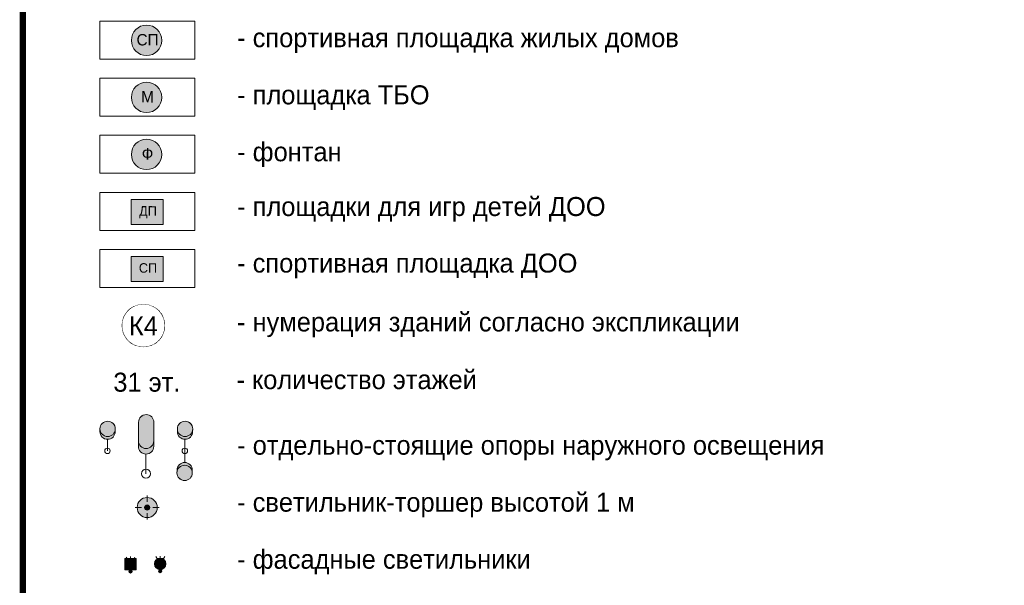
# Model space of a CAD drawing. Header units: millimetres. Extents: x 4385 to 11928, y 17253 to 36963.
# Tile 193 of 256: x 7435 to 7512, y 18634 to 18679. Entities that reach past the tile are written whole.
import ezdxf
from ezdxf.enums import TextEntityAlignment as Align

# ---------------------------------------------------------------- set-up
doc = ezdxf.new("R2010")
doc.units = ezdxf.units.MM
for name, color, linetype, lineweight, true_color in [('БЛАГО_маф', 7, 'Continuous', 0, 0x000000), ('ГП_рамка', 7, 'Continuous', 15, 0x000000), ('ГП_текст_здан_номера_500', 7, 'Continuous', 5, 0x000000), ('ГП_текст_площадки_500', 7, 'Continuous', 13, 0x000000)]:
    doc.layers.add(name, color=color, linetype=linetype, lineweight=lineweight, true_color=true_color)
doc.styles.add('GENERATED_STYLE_1', font='GOTHIC.TTF')

# ---------------------------------------------------------------- blocks, each defined once
blk = doc.blocks.new('П(2018)-171001_Грай (Р)_Освещение$0$Прожектор')
at = {"layer": 'БЛАГО_маф', "true_color": 0xfcfcfc, "transparency": 33554508}
h = blk.add_hatch(color=7, dxfattribs=at)
h.dxf.hatch_style = 1
edge = h.paths.add_edge_path()
edge.add_arc((0, 0), 0.688248, 0, 360)
at = {"layer": 'БЛАГО_маф', "true_color": 0xfcfcfc, "transparency": 33554636}
h = blk.add_hatch(color=7, dxfattribs=at)
h.dxf.hatch_style = 1
edge = h.paths.add_edge_path()
edge.add_arc((6.045164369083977e-17, -1.632194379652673e-16), 0.1742399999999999, 0, 360)
at = {"layer": 'БЛАГО_маф', "linetype": 'Continuous', "ltscale": 0.4}
for p, q in [((-0.5848785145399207, 0.5870216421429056), (-0.2776961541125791, 0.2798392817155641)), ((0.2761707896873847, 0.2813447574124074), (0.581847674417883, 0.5870216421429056)), ((-0.5848785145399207, -0.579704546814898), (-0.2813447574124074, -0.2761707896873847)), ((0.279839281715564, -0.277696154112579), (0.581847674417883, -0.579704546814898))]:
    blk.add_line(p, q, dxfattribs=at)
at = {"layer": 'БЛАГО_маф'}
for radius in [0.688248, 0.17424]:
    blk.add_circle((0, 0), radius, dxfattribs=at)
blk = doc.blocks.new('Опора НО 4')
at = {"layer": 'БЛАГО_маф', "true_color": 0xfafafa, "transparency": 33554483}
h = blk.add_hatch(color=7, dxfattribs=at)
h.dxf.hatch_style = 1
edge = h.paths.add_edge_path()
edge.add_arc((3.637978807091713e-12, 1.447388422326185), 0.5039999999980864, 180.1294110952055, 270.1294110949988)
edge.add_arc((-5.456968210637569e-12, 1.447388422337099), 0.5040000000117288, 270.1294110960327, 360.129411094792)
edge.add_arc((5.456968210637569e-12, 1.447388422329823), 0.5039999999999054, 0.1294110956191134, 180.1294110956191)
at = {"layer": 'БЛАГО_маф', "true_color": 0xfafafa, "transparency": 33554636}
h = blk.add_hatch(color=7, dxfattribs=at)
h.dxf.hatch_style = 1
edge = h.paths.add_edge_path()
edge.add_line((0.5044052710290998, 1.268527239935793), (0.503998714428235, 1.44852678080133))
edge.add_arc((-1.818989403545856e-12, 1.447388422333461), 0.5040000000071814, -89.8705889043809, 0.12941109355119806, ccw=False)
edge.add_arc((2.728484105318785e-12, 1.447388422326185), 0.5040000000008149, 180.1294110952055, 270.1294110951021, ccw=False)
edge.add_line((-0.503998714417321, 1.446250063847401), (-0.5035921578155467, 1.266250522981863))
edge.add_arc((0.0004065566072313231, 1.267388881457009), 0.5039999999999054, 180.1294110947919, 270.129411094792)
edge.add_arc((0.0004065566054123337, 1.267388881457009), 0.5040000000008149, 270.1294110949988, 360.129411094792)
h = blk.add_hatch(color=7, dxfattribs=at)
h.dxf.hatch_style = 1
edge = h.paths.add_edge_path()
edge.add_line((-0.5044052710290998, -1.268527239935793), (-0.503998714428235, -1.44852678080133))
edge.add_arc((1.818989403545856e-12, -1.447388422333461), 0.5040000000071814, 90.1294110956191, 180.1294110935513, ccw=False)
edge.add_arc((-2.728484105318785e-12, -1.447388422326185), 0.5040000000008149, 0.12941109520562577, 90.12941109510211, ccw=False)
edge.add_line((0.503998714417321, -1.446250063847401), (0.5035921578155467, -1.266250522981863))
edge.add_arc((-0.0004065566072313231, -1.267388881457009), 0.5039999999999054, 0.1294110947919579, 90.12941109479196)
edge.add_arc((-0.0004065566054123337, -1.267388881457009), 0.5040000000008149, 90.12941109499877, 180.129411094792)
at = {"layer": 'БЛАГО_маф', "true_color": 0xfafafa, "transparency": 33554483}
h = blk.add_hatch(color=7, dxfattribs=at)
h.dxf.hatch_style = 1
edge = h.paths.add_edge_path()
edge.add_arc((-3.637978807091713e-12, -1.447388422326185), 0.5039999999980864, 0.1294110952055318, 90.12941109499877)
edge.add_arc((5.456968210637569e-12, -1.447388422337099), 0.5040000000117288, 90.12941109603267, 180.129411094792)
edge.add_arc((-5.456968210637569e-12, -1.447388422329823), 0.5039999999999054, 180.1294110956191, 360.1294110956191)
at = {"layer": 'БЛАГО_маф'}
for q in [(-0.006422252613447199, 0.7634351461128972), (0.006422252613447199, -0.7634351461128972)]:
    blk.add_line((0, 0), q, dxfattribs=at)
for points in [[(-0.001138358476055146, 1.951387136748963), (-0.001138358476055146, 1.951387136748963, -0.4142135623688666), (0.503998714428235, 1.44852678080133), (0.5044052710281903, 1.268527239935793, -0.414213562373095), (0.001544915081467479, 0.7633901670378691), (0.001544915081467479, 0.7633901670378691, -0.414213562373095), (-0.5035921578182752, 1.266250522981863), (-0.503998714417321, 1.446250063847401, -0.4142135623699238)], [(-0.001138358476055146, 1.951387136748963), (-0.001138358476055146, 1.951387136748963, -0.414213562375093), (0.503998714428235, 1.44852678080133, -0.4142135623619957), (0.001138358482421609, 0.9433897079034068), (0.001138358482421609, 0.9433897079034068, -0.4142135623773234), (-0.503998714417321, 1.446250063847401, -0.4142135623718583)], [(0.001138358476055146, -1.951387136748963), (0.001138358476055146, -1.951387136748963, -0.4142135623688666), (-0.503998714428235, -1.44852678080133), (-0.5044052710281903, -1.268527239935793, -0.414213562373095), (-0.001544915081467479, -0.7633901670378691), (-0.001544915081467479, -0.7633901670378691, -0.414213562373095), (0.5035921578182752, -1.266250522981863), (0.503998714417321, -1.446250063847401, -0.4142135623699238)], [(0.001138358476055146, -1.951387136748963), (0.001138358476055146, -1.951387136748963, -0.414213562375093), (-0.503998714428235, -1.44852678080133, -0.4142135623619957), (-0.001138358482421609, -0.9433897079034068), (-0.001138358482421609, -0.9433897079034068, -0.4142135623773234), (0.503998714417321, -1.446250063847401, -0.4142135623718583)]]:
    blk.add_lwpolyline(points, format="xyb", close=True, dxfattribs=at)
blk.add_circle((0, 0), 0.18, dxfattribs=at)
blk = doc.blocks.new('опора 4')
at = {"layer": 'БЛАГО_маф', "true_color": 0xfcfcfc, "transparency": 33554559}
h = blk.add_hatch(color=7, dxfattribs=at)
h.dxf.hatch_style = 1
h.paths.add_polyline_path([(6100.951241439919, 18549.07574481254), (6100.951241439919, 18548.77574481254), (6101.851241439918, 18548.77574481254), (6101.851241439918, 18549.07574481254)])
at = {"layer": 'БЛАГО_маф', "true_color": 0xfcfcfc, "transparency": 33554636}
h = blk.add_hatch(color=7, dxfattribs=at)
h.dxf.hatch_style = 1
h.paths.add_polyline_path([(6101.851241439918, 18548.17574481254), (6101.851241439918, 18548.77574481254), (6100.951241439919, 18548.77574481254), (6100.951241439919, 18548.17574481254)])
h = blk.add_hatch(color=7, dxfattribs=at)
h.dxf.hatch_style = 1
edge = h.paths.add_edge_path()
edge.add_arc((6101.401241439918, 18548.05029201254), 0.1254527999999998, -260.6492335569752, 99.35076644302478, ccw=False)
at = {"layer": 'БЛАГО_маф'}
blk.add_line((6100.951241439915, 18548.77574481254), (6101.851241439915, 18548.77574481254), dxfattribs=at)
blk.add_lwpolyline([(6100.951241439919, 18549.07574481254), (6101.851241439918, 18549.07574481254), (6101.851241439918, 18548.17574481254), (6100.951241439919, 18548.17574481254)], close=True, dxfattribs=at)
at = {"layer": 'БЛАГО_маф', "flags": 128}
for points in [[(6101.201241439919, 18548.92574481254), (6101.051241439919, 18549.18555243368)], [(6101.401241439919, 18548.92574481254), (6101.401241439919, 18549.22574481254)], [(6101.601241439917, 18548.92574481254), (6101.751241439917, 18549.18555243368)]]:
    blk.add_lwpolyline(points, dxfattribs=at)
at = {"layer": 'БЛАГО_маф'}
blk.add_circle((6101.401241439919, 18548.05029201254), 0.1254527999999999, dxfattribs=at)
blk = doc.blocks.new('опора НО 1')
at = {"layer": 'БЛАГО_маф', "true_color": 0xfafafa, "transparency": 33554483}
h = blk.add_hatch(color=7, dxfattribs=at)
h.dxf.hatch_style = 1
h.paths.add_polyline_path([(0.4200000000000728, 2.818872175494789, 0.414213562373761), (-7.958078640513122e-13, 3.238872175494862, 0.4142135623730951), (-0.4199999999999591, 2.818872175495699), (-0.4199999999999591, 1.798872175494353, 0.4142135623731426), (0, 1.37887217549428, 0.4142135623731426), (0.4200000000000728, 1.798872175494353)])
at = {"layer": 'БЛАГО_маф', "true_color": 0xfafafa, "transparency": 33554636}
h = blk.add_hatch(color=7, dxfattribs=at)
h.dxf.hatch_style = 1
h.paths.add_polyline_path([(0.4200000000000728, 1.498872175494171), (0.4200000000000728, 1.798872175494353, -0.4142135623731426), (0, 1.37887217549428, -0.4142135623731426), (-0.4199999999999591, 1.798872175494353), (-0.4199999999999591, 1.498872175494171, 0.4142135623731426), (0, 1.078872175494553, 0.4142135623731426)])
at = {"layer": 'БЛАГО_маф'}
blk.add_line((0, 0), (-0.006639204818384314, 1.078924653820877), dxfattribs=at)
for points in [[(-7.958078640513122e-13, 3.23887217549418), (-7.958078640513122e-13, 3.23887217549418, -0.414213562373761), (0.4200000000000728, 2.818872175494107), (0.4200000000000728, 1.498872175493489, -0.414213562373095), (0, 1.078872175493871), (0, 1.078872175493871, -0.414213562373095), (-0.4199999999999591, 1.498872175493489), (-0.4199999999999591, 2.818872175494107, -0.4142135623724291)], [(-3.183231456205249e-12, 3.23887217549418), (-3.183231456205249e-12, 3.23887217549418, -0.414213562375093), (0.4200000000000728, 2.818872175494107), (0.4200000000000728, 1.798872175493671, -0.414213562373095), (0, 1.378872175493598), (0, 1.378872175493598, -0.414213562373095), (-0.4199999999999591, 1.798872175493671), (-0.4199999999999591, 2.818872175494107, -0.4142135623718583)]]:
    blk.add_lwpolyline(points, format="xyb", close=True, dxfattribs=at)
blk.add_circle((0, 0), 0.25, dxfattribs=at)
blk = doc.blocks.new('орора НО 3')
at = {"layer": 'БЛАГО_маф', "true_color": 0xfafafa, "transparency": 33554483}
h = blk.add_hatch(color=7, dxfattribs=at)
h.dxf.hatch_style = 1
edge = h.paths.add_edge_path()
edge.add_arc((0.003269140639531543, 1.447384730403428), 0.5039999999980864, 180.0000000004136, 270.0000000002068)
edge.add_arc((0.003269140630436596, 1.447384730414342), 0.5040000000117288, 270.0000000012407, 360)
edge.add_arc((0.003269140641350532, 1.447384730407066), 0.5039999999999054, 8.271461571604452e-10, 180.0000000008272)
at = {"layer": 'БЛАГО_маф', "true_color": 0xfafafa, "transparency": 33554636}
h = blk.add_hatch(color=7, dxfattribs=at)
h.dxf.hatch_style = 1
edge = h.paths.add_edge_path()
edge.add_line((0.5072691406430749, 1.267384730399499), (0.507269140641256, 1.44738473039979))
edge.add_arc((0.003269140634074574, 1.447384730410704), 0.5040000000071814, 270.0000000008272, 359.9999999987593, ccw=False)
edge.add_arc((0.003269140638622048, 1.447384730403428), 0.5040000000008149, 180.0000000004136, 270.00000000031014, ccw=False)
edge.add_line((-0.5007308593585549, 1.44738473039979), (-0.5007308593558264, 1.267384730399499))
edge.add_arc((0.003269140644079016, 1.267384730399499), 0.5039999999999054, 180, 270)
edge.add_arc((0.003269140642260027, 1.267384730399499), 0.5040000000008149, 270.0000000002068, 360)
at = {"layer": 'БЛАГО_маф'}
blk.add_line((0, 0), (-0.004697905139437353, 0.7634477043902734), dxfattribs=at)
for points in [[(0.003269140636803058, 1.951384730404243), (0.003269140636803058, 1.951384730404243, -0.4142135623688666), (0.507269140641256, 1.44738473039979), (0.5072691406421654, 1.267384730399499, -0.414213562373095), (0.003269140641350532, 0.763384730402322), (0.003269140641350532, 0.763384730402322, -0.414213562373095), (-0.5007308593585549, 1.267384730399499), (-0.5007308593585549, 1.44738473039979, -0.4142135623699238)], [(0.003269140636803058, 1.951384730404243), (0.003269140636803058, 1.951384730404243, -0.414213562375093), (0.507269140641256, 1.44738473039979, -0.4142135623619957), (0.003269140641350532, 0.9433847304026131), (0.003269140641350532, 0.9433847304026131, -0.4142135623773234), (-0.5007308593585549, 1.44738473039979, -0.4142135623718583)]]:
    blk.add_lwpolyline(points, format="xyb", close=True, dxfattribs=at)
blk.add_circle((0, 0), 0.18, dxfattribs=at)
blk = doc.blocks.new('опора 5')
at = {"layer": 'БЛАГО_маф', "true_color": 0xfcfcfc, "transparency": 33554559}
h = blk.add_hatch(color=7, dxfattribs=at)
h.dxf.hatch_style = 1
h.paths.add_polyline_path([(-0.424264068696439, 0.7254528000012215), (0.4242640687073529, 0.7254528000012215, 0.707106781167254)])
at = {"layer": 'БЛАГО_маф', "true_color": 0xfcfcfc, "transparency": 33554636}
h = blk.add_hatch(color=7, dxfattribs=at)
h.dxf.hatch_style = 1
h.paths.add_polyline_path([(0.4499999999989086, 0.5754527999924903, 0.08516423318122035), (0.4242640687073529, 0.7254528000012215), (-0.424264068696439, 0.7254528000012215, 0.08516423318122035), (-0.4499999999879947, 0.5754527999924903, 1)])
h = blk.add_hatch(color=7, dxfattribs=at)
h.dxf.hatch_style = 1
edge = h.paths.add_edge_path()
edge.add_arc((-9.094947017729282e-13, 0), 0.1254527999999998, -260.6492335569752, 99.35076644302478, ccw=False)
at = {"layer": 'БЛАГО_маф'}
blk.add_line((-0.4242640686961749, 0.7254528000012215), (0.4242640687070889, 0.7254528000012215), dxfattribs=at)
at = {"layer": 'БЛАГО_маф', "flags": 128}
for points in [[(-0.1999999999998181, 0.8798000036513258), (-0.3499999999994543, 1.139607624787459)], [(0, 0.8798000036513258), (0, 1.179800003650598)], [(0.1999999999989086, 0.8798000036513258), (0.3499999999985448, 1.139607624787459)]]:
    blk.add_lwpolyline(points, dxfattribs=at)
at = {"layer": 'БЛАГО_маф'}
for centre, radius in [((5.456968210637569e-12, 0.5754527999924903), 0.4499999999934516), ((0, 0), 0.1254527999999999)]:
    blk.add_circle(centre, radius, dxfattribs=at)
blk = doc.blocks.new('Площадки')
at = {"layer": 'ГП_текст_площадки_500', "linetype": 'Continuous', "true_color": 0xf5f5f5, "transparency": 33554534}
h = blk.add_hatch(color=7, dxfattribs=at)
h.dxf.hatch_style = 1
edge = h.paths.add_edge_path()
edge.add_arc((0, 0), 0.8, 0, 360)
at = {"layer": 'ГП_текст_площадки_500', "linetype": 'Continuous'}
blk.add_circle((0, 0), 0.8, dxfattribs=at)
at = {"layer": 'ГП_текст_площадки_500', "linetype": 'Continuous', "style": 'GENERATED_STYLE_1'}
blk.add_attdef('ДП', text='', height=0.5, dxfattribs=at).set_placement((0.05109989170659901, 0.03102468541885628), align=Align.MIDDLE_CENTER)
blk = doc.blocks.new('пдлощадки доо')
at = {"layer": 'ГП_текст_площадки_500', "linetype": 'Continuous', "true_color": 0xf5f5f5, "transparency": 33554534}
h = blk.add_hatch(color=7, dxfattribs=at)
h.dxf.hatch_style = 1
h.paths.add_polyline_path([(7323.951990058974, 18618.45418276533), (7326.486078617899, 18618.45418276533), (7326.486078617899, 18616.4846204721), (7323.951990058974, 18616.4846204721)])
at = {"layer": 'ГП_текст_площадки_500', "linetype": 'Continuous'}
blk.add_lwpolyline([(7323.951990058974, 18618.45418276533), (7326.486078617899, 18618.45418276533), (7326.486078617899, 18616.4846204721), (7323.951990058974, 18616.4846204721)], close=True, dxfattribs=at)
at = {"layer": 'ГП_текст_площадки_500', "linetype": 'Continuous', "style": 'GENERATED_STYLE_1'}
blk.add_attdef('ДП', text='', height=0.7499999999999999, rotation=359.9364666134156, dxfattribs=at).set_placement((7325.281641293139, 18617.5518683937), align=Align.MIDDLE_CENTER)
blk = doc.blocks.new('П(2018)-170801_Пятницкое_ГП(к)$0$Индекс_номер дома')
at = {"layer": 'ГП_текст_здан_номера_500'}
blk.add_lwpolyline([(2.151373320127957, -4.460617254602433), (2.54702044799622, -4.24771045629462), (2.921989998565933, -4.000195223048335), (3.273262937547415, -3.720064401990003), (3.598011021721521, -3.409573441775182), (3.893619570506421, -3.071222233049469), (4.157708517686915, -2.707734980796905), (4.388151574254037, -2.322038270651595), (4.583093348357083, -1.917237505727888), (4.740964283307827, -1.496591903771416), (4.860493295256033, -1.06348825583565), (4.940718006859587, -0.6214136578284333), (4.980992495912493, -0.1739274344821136), (4.980992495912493, 0.2753675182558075), (4.940718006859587, 0.7228537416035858), (4.860493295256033, 1.164928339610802), (4.740964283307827, 1.598031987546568), (4.583093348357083, 2.018677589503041), (4.388151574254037, 2.423478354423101), (4.157708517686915, 2.809175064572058), (3.893619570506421, 3.172662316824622), (3.598011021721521, 3.511013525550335), (3.273262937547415, 3.821504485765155), (2.921989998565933, 4.101635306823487), (2.54702044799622, 4.349150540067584), (2.151373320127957, 4.562057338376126), (1.7382341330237, 4.738641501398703), (1.310929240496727, 4.877481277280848), (0.872899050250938, 4.97745880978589), (0.4276703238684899, 5.037769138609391), (-0.02117221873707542, 5.057926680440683), (-0.4700147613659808, 5.037769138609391), (-0.915243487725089, 4.97745880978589), (-1.353273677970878, 4.877481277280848), (-1.780578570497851, 4.738641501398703), (-2.193717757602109, 4.562057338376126), (-2.589364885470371, 4.349150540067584), (-2.964334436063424, 4.101635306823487), (-3.315607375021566, 3.821504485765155), (-3.640355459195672, 3.511013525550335), (-3.935964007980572, 3.172662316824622), (-4.200052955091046, 2.809175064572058), (-4.430496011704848, 2.423478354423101), (-4.625437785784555, 2.018677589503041), (-4.783308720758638, 1.598031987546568), (-4.902837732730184, 1.164928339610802), (-4.983062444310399, 0.7228537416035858), (-5.023336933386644, 0.2753675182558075), (-5.023336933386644, -0.1739274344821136), (-4.983062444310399, -0.6214136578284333), (-4.902837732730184, -1.06348825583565), (-4.783308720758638, -1.496591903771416), (-4.625437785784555, -1.917237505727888), (-4.430496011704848, -2.322038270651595), (-4.200052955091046, -2.707734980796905), (-3.935964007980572, -3.071222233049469), (-3.640355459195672, -3.409573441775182), (-3.315607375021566, -3.720064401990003), (-2.964334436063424, -4.000195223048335), (-2.589364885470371, -4.24771045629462), (-2.193717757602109, -4.460617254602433), (-1.780578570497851, -4.63720141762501), (-1.353273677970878, -4.776041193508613), (-0.915243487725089, -4.876018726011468), (-0.4700147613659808, -4.936329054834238), (-0.02117221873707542, -4.956486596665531), (-0.02117221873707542, -4.956486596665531), (0.4276703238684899, -4.936329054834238), (0.872899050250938, -4.876018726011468), (1.310929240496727, -4.776041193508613), (1.7382341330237, -4.63720141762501)], close=True, dxfattribs=at)
at = {"layer": 'ГП_текст_здан_номера_500', "style": 'GENERATED_STYLE_1'}
blk.add_attdef('№ДОМА', text='', height=4, dxfattribs=at).set_placement((-0.01519245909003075, -0.010672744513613), align=Align.MIDDLE_CENTER)
blk.add_wipeout([(2.151373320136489, -4.460617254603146), (2.547020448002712, -4.24771045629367), (2.9219899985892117, -4.000195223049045), (3.2732629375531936, -3.720064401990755), (3.598011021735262, -3.409573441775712), (3.8936195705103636, -3.071222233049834), (4.157708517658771, -2.707734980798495), (4.38815157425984, -2.32203827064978), (4.583093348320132, -1.9172375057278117), (4.7409642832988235, -1.4965919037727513), (4.860493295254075, -1.0634882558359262), (4.940718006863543, -0.6214136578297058), (4.980992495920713, -0.1739274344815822), (4.980992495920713, 0.2753675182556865), (4.940718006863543, 0.7228537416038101), (4.860493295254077, 1.1649283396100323), (4.740964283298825, 1.5980319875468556), (4.583093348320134, 2.018677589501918), (4.388151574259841, 2.423478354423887), (4.157708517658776, 2.8091750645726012), (3.893619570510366, 3.1726623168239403), (3.5980110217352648, 3.511013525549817), (3.2732629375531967, 3.821504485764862), (2.9219899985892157, 4.10163530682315), (2.547020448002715, 4.349150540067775), (2.1513733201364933, 4.5620573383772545), (1.738234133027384, 4.738641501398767), (1.3109292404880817, 4.877481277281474), (0.8728990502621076, 4.9774588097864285), (0.4276703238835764, 5.0377691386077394), (-0.021172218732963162, 5.057926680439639), (-0.47001476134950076, 5.0377691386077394), (-0.9152434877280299, 4.9774588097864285), (-1.353273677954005, 4.877481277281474), (-1.7805785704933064, 4.738641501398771), (-2.1937177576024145, 4.562057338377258), (-2.5893648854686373, 4.349150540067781), (-2.964334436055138, 4.101635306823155), (-3.31560737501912, 3.8215044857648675), (-3.640355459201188, 3.5110135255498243), (-3.9359640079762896, 3.172662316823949), (-4.2000529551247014, 2.80917506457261), (-4.430496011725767, 2.423478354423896), (-4.62543778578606, 2.0186775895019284), (-4.783308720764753, 1.5980319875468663), (-4.902837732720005, 1.1649283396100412), (-4.983062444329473, 0.7228537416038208), (-5.023336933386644, 0.27536751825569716), (-5.023336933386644, -0.17392743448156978), (-4.983062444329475, -0.6214136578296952), (-4.90283773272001, -1.0634882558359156), (-4.783308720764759, -1.4965919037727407), (-4.625437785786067, -1.9172375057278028), (-4.430496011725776, -2.322038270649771), (-4.200052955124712, -2.7077349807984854), (-3.935964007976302, -3.0712222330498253), (-3.640355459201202, -3.409573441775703), (-3.3156073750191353, -3.720064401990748), (-2.9643344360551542, -4.000195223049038), (-2.5893648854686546, -4.247710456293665), (-2.1937177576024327, -4.460617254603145), (-1.7805785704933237, -4.637201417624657), (-1.353273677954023, -4.776041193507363), (-0.915243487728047, -4.876018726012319), (-0.47001476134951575, -4.936329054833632), (-0.021172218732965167, -4.956486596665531), (-0.021172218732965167, -4.956486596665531), (0.42767032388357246, -4.936329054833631), (0.8728990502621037, -4.876018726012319), (1.3109292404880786, -4.776041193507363), (1.7382341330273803, -4.63720141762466)]).dxf.layer = 'ГП_текст_здан_номера_500'

msp = doc.modelspace()

# ---------------------------------------------------------------- linework, layer by layer
at = {"layer": 'ГП_рамка', "color": 5, "const_width": 0.5}
msp.add_lwpolyline([(7434.822655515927, 18832.99454552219), (7515.682797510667, 18832.99454552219), (7515.682797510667, 18507.27532843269), (7434.822655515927, 18507.27532843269)], close=True, dxfattribs=at)
at = {"layer": 'ГП_рамка'}
for points in [[(7440.884723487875, 18678.66301598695), (7448.384723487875, 18678.66301598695), (7448.384723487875, 18675.66301598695), (7440.884723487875, 18675.66301598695)], [(7440.884880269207, 18674.16301598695), (7448.384880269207, 18674.16301598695), (7448.384880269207, 18671.16301598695), (7440.884880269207, 18671.16301598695)], [(7440.884880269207, 18669.66301598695), (7448.384880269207, 18669.66301598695), (7448.384880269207, 18666.66301598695), (7440.884880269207, 18666.66301598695)], [(7440.88503705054, 18665.16301598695), (7448.38503705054, 18665.16301598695), (7448.38503705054, 18662.16301598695), (7440.88503705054, 18662.16301598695)], [(7440.885093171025, 18660.66301598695), (7448.385093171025, 18660.66301598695), (7448.385093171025, 18657.66301598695), (7440.885093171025, 18657.66301598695)]]:
    msp.add_lwpolyline(points, close=True, dxfattribs=at)

# ---------------------------------------------------------------- block references
at = {"lineweight": 30}
for p, values in [((119.4160027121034, 46.14538092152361), {'ДП': 'ДП'}), ((119.4160588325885, 41.64538092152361), {'ДП': 'СП'})]:
    msp.add_blockref('пдлощадки доо', p, dxfattribs=at).add_auto_attribs(values)
at = {"layer": 'БЛАГО_маф'}
for name, p, xscale, yscale, zscale, rotation in [('орора НО 3', (7441.498425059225, 18644.76388581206), 1.2, 1.2, 1.2, 359.6474326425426), ('опора НО 1', (7444.532856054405, 18642.96388581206), 1.440000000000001, 1.440000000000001, 1.440000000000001, 359.6474326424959), ('Опора НО 4', (7447.605523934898, 18644.76388581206), 1.2, 1.2, 1.2, 359.5180215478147)]:
    msp.add_blockref(name, p, dxfattribs=dict(at, xscale=xscale, yscale=yscale, zscale=zscale, rotation=rotation))
at = {"layer": 'БЛАГО_маф', "ltscale": 0.1, "xscale": -1.152, "yscale": 1.152, "zscale": 1.152, "rotation": 315.25361652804}
msp.add_blockref('П(2018)-171001_Грай (Р)_Освещение$0$Прожектор', (7444.635166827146, 18640.29480886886), dxfattribs=at)
at = {"layer": 'БЛАГО_маф'}
for name, p in [('опора 4', (1341.920953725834, 87.19726878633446)), ('опора 5', (7445.664950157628, 18635.27963042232))]:
    msp.add_blockref(name, p, dxfattribs=at)
at = {"layer": 'ГП_текст_площадки_500', "color": 1}
ref = msp.add_blockref('Площадки', (7444.585669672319, 18677.154372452), dxfattribs=dict(at, xscale=1.5, yscale=1.5, zscale=1.5, rotation=359.9364666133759))
ref.add_attrib('№ДОМА', 'СП', dxfattribs={"linetype": 'Continuous', "height": 0.8999999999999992, "rotation": 359.9364666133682, "style": 'GENERATED_STYLE_1'}).set_placement((7444.662371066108, 18677.20082445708), align=Align.MIDDLE_CENTER)
ref = msp.add_blockref('Площадки', (7444.585826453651, 18672.654372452), dxfattribs=dict(at, xscale=1.5, yscale=1.5, zscale=1.5, rotation=359.9364666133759))
ref.add_attrib('№ДОМА', 'М', dxfattribs={"linetype": 'Continuous', "height": 0.8999999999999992, "rotation": 359.9364666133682, "style": 'GENERATED_STYLE_1'}).set_placement((7444.66252784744, 18672.70082445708), align=Align.MIDDLE_CENTER)
ref = msp.add_blockref('Площадки', (7444.585826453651, 18668.154372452), dxfattribs=dict(at, xscale=1.5, yscale=1.5, zscale=1.5, rotation=359.9364666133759))
ref.add_attrib('№ДОМА', 'Ф', dxfattribs={"linetype": 'Continuous', "height": 0.8999999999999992, "rotation": 359.9364666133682, "style": 'GENERATED_STYLE_1'}).set_placement((7444.66252784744, 18668.20082445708), align=Align.MIDDLE_CENTER)

# ---------------------------------------------------------------- texts
at = {"layer": 'ГП_рамка', "char_height": 1.5, "attachment_point": 4, "style": 'GENERATED_STYLE_1'}
for s, insert, width in [('- спортивная площадка жилых домов', (7451.735007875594, 18677.13776968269), 61.6836576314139), ('- площадка ТБО', (7451.735164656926, 18672.63776968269), 61.6836576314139), ('- фонтан', (7451.735164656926, 18668.13776968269), 61.6836576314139), ('- площадки для игр детей ДОО', (7451.735321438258, 18663.81847565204), 53.98889788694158), ('- спортивная площадка ДОО', (7451.735321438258, 18659.35759223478), 53.98889788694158), ('- нумерация зданий согласно экспликации', (7451.723895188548, 18654.71177603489), 49.51998119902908), ('- количество этажей', (7451.689040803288, 18650.3775827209), 53.98889788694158), ('- отдельно-стоящие опоры наружного освещения', (7451.73539509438, 18644.9893851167), 53.98889788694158), ('- светильник-торшер высотой 1 м', (7451.73539509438, 18640.4893851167), 53.98889788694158), ('- фасадные светильники', (7451.735451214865, 18635.9893851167), 53.98889788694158)]:
    msp.add_mtext(s, dxfattribs=dict(at, insert=insert, width=width))
at = {"layer": 'ГП_текст_здан_номера_500', "linetype": 'Continuous', "insert": (7440.858020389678, 18650.17240771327), "char_height": 1.5, "width": 7.500058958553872, "attachment_point": 4, "style": 'GENERATED_STYLE_1'}
msp.add_mtext('\\pxqc;31 эт.', dxfattribs=at)

# ---------------------------------------------------------------- next in the draw order: block references
at = {"layer": 'ГП_текст_здан_номера_500', "linetype": 'Continuous'}
ref = msp.add_blockref('П(2018)-170801_Пятницкое_ГП(к)$0$Индекс_номер дома', (7444.342348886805, 18654.63374741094), dxfattribs=dict(at, xscale=0.3333333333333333, yscale=0.3333333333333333, zscale=0.3333333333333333))
ref.add_attrib('№ДОМА', 'К4', dxfattribs={"height": 1.5, "rotation": 359.4999999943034, "style": 'GENERATED_STYLE_1'}).set_placement((7444.337284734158, 18654.6301898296), align=Align.MIDDLE_CENTER)

doc.saveas('drawing.dxf')
